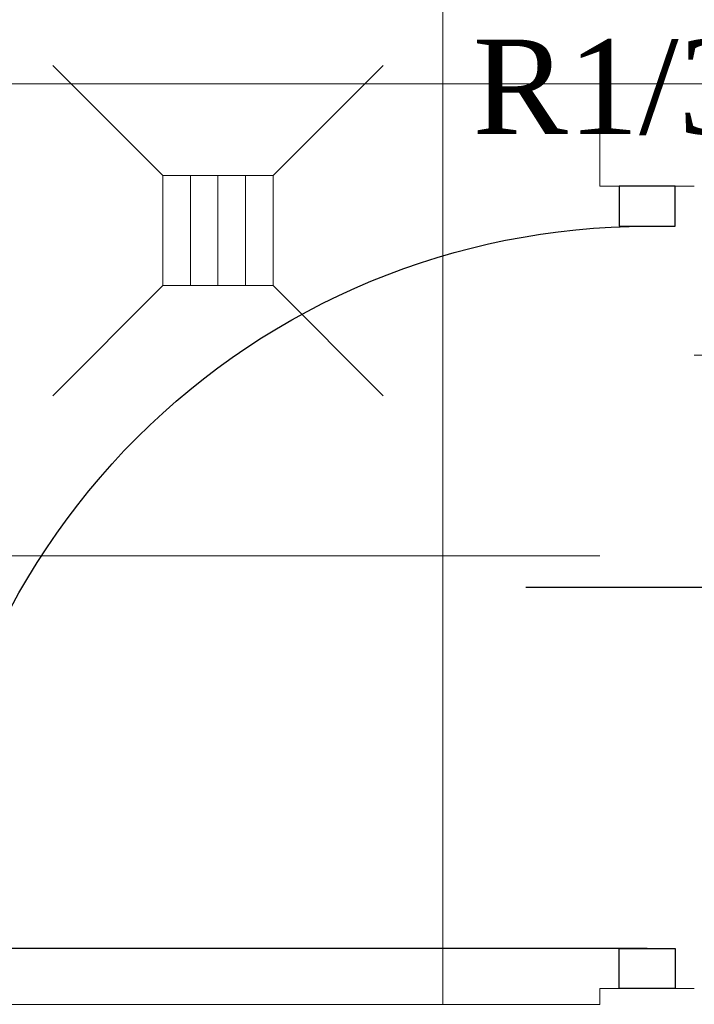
# Model space of a CAD drawing. Header units: centimetres. Extents: x 88729 to 133553, y -16225 to 14174.
# Tile 213 of 231: x 93992 to 94078, y -9256 to -9130. Entities that reach past the tile are written whole.
import ezdxf
from ezdxf.enums import TextEntityAlignment as Align

# ---------------------------------------------------------------- set-up
doc = ezdxf.new("R2010")
doc.units = ezdxf.units.CM
doc.layers.add('A-ARMATURA', color=252, linetype='Continuous', lineweight=5)
for name, color, linetype in [('A-SCIANY', 252, 'Continuous'), ('A-SUFITY', 252, 'Continuous'), ('E_opisy siły', 5, 'Continuous'), ('E_PODKLAD', 7, 'Continuous'), ('E_siła', 5, 'Continuous'), ('R-MET-DRZ', 252, 'Continuous'), ('R-MET-IWE', 252, 'Continuous'), ('S-DRZ-', 252, 'Continuous'), ('S-DRZ-O', 252, 'Continuous'), ('S-DRZ-SKRZYD', 252, 'Continuous'), ('S-DRZ-WEGAR', 252, 'Continuous')]:
    doc.layers.add(name, color=color, linetype=linetype)
doc.styles.add('old', font='BOOKOS.TTF')
doc.styles.get("Standard").update_dxf_attribs({"font": 'txt.shx'})

# ---------------------------------------------------------------- blocks, each defined once
blk = doc.blocks.new('E_opis siły')
at = {"layer": 'E_siła', "linetype": 'Continuous', "ltscale": 0.5, "style": 'old', "flags": 4}
blk.add_attdef('OBWÓD', (0, 0), '', height=12, dxfattribs=at)
blk = doc.blocks.new('KRAT')
for p, q in [((-7, 7), (-21, 21)), ((7, 7), (21, 21)), ((7, 3.5), (-7, 3.5)), ((7, 0), (-7, 0)), ((7, -3.5), (-7, -3.5)), ((-7, -7), (-21, -21)), ((7, -7), (21, -21))]:
    blk.add_line(p, q)
blk.add_lwpolyline([(7, -7), (7, 7), (-7, 7), (-7, -7)], close=True)
blk = doc.blocks.new('D90-L-DL')
at = {"layer": 'S-DRZ-'}
blk.add_arc((-45, 0), 90, 270, 0, dxfattribs=at)
at = {"layer": 'S-DRZ-O'}
blk.add_line((0, 15.12), (0, -15.12), dxfattribs=at)
at = {"layer": 'S-DRZ-SKRZYD'}
blk.add_line((-45, 0), (-45, -90), dxfattribs=at)
at = {"layer": 'S-DRZ-WEGAR'}
for points in [[(-50, -3.5), (-45, -3.5), (-45, 3.5), (-50, 3.5)], [(45, 3.5), (50, 3.5), (50, -3.5), (45, -3.5)]]:
    blk.add_lwpolyline(points, close=True, dxfattribs=at)
blk = doc.blocks.new('A$Ce817dbbb')
at = {"layer": 'A-SCIANY', "color": 252, "lineweight": 9, "ltscale": 3}
for p, q in [((2664.1, -19604.02), (2819.1, -19604.02)), ((2664.1, -19617.02), (2664.1, -19604.02)), ((2676.1, -19617.02), (2664.1, -19617.02)), ((2664.1, -19721.02), (2664.1, -19719.02)), ((2676.1, -19719.02), (2664.1, -19719.02)), ((2469.1, -19721.02), (2664.1, -19721.02)), ((2645.6, -19721.02), (2664.1, -19721.02))]:
    blk.add_line(p, q, dxfattribs=at)
at = {"layer": 'A-SUFITY', "lineweight": 0, "ltscale": 0.1}
for p, q in [((2644.1, -19501.02), (2644.1, -19721.02)), ((2469.1, -19604.02), (2664.1, -19604.02)), ((2806.1, -19638.52), (2676.1, -19638.52)), ((2469.1, -19664.02), (2664.1, -19664.02))]:
    blk.add_line(p, q, dxfattribs=at)
at = {"layer": 'A-ARMATURA', "color": 252, "lineweight": 9, "xscale": -1, "rotation": 270}
blk.add_blockref('KRAT', (2615.51, -19622.67), dxfattribs=at)
at = {"layer": 'R-MET-DRZ', "color": 252, "lineweight": 9, "extrusion": (0, 0, -1), "xscale": 1.020000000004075, "yscale": 1.019999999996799, "zscale": -1.019999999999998, "rotation": 90.00000000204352}
blk.add_blockref('D90-L-DL', (-2670.1, -19668.02), dxfattribs=at)
at = {"layer": 'R-MET-IWE', "color": 252, "lineweight": 9, "width": 0.75}
for tag, rotation, p in [('0-', 90, (-1139.05, -4143.61)), ('0-', 90, (-1113.05, -4143.61)), ('0-', 90, (-1087.05, -4143.61)), ('2-', 90, (-796.05, -4143.61)), ('2-', 90, (-505.05, -4143.61)), ('0-', 90, (-480.05, -4143.61)), ('0-', 90, (-456.05, -4143.61)), ('2-', 90, (-166.05, -4143.61)), ('2-', 90, (-625.66, -4833.61)), ('2-', 90, (-599.66, -4833.61)), ('2-', 90, (-573.66, -4833.61)), ('0-', 180, (-2169.64, -4848.47)), ('0-', 180, (-2169.64, -4873.47)), ('0-', 180, (-2169.64, -4899.47)), ('-2', 90, (-1661.47, -4961.65)), ('-2', 90, (-1636.47, -4961.65)), ('0-', 270, (-1489.78, -4968.06)), ('0-', 270, (-1464.78, -4968.06)), ('0-', 270, (-1439.78, -4968.06)), ('0-', 270, (-1364.78, -4968.06)), ('0-', 270, (-1339.78, -4968.06)), ('0-', 270, (-1314.78, -4968.06)), ('0-', 270, (328.22, -4968.06)), ('0-', 270, (354.22, -4968.06)), ('0-', 270, (1256.22, -4968.06)), ('0-', 270, (1282.22, -4968.06)), ('0-', 90, (-513.05, -5496.61)), ('0-', 90, (-487.05, -5496.61)), ('K.S.-', 90, (-487.05, -5766.11)), ('0-', 90, (-513.05, -5766.11)), ('1-', 90, (-539.05, -6114.61)), ('0-', 90, (-513.05, -6114.61)), ('0-', 90, (-487.05, -6114.61)), ('0-', 90, (301.95, -6545.61)), ('0-', 90, (327.95, -6545.61)), ('0-', 90, (353.95, -6545.61)), ('0-', 90, (416.11, -6545.61)), ('0-', 90, (1255.95, -6545.61)), ('0-', 90, (1281.95, -6545.61)), ('1-', 90, (2382.95, -6845.61)), ('1-', 90, (2408.95, -6845.61)), ('1-', 90, (2434.95, -6845.61)), ('1-', 90, (2827.95, -6845.61)), ('1-', 90, (2853.95, -6845.61)), ('1-', 90, (2879.95, -6845.61)), ('<-2', 90, (-910.64, -10482.41)), ('2->', 90, (-718.15, -10854.38)), ('2->', 90, (-692.15, -10854.38)), ('2->', 90, (-744.15, -10870.8)), ('-0', 90, (-186.09, -12450.12)), ('1-', 90, (2264.47, -12866.38)), ('1-', 90, (2290.47, -12866.38)), ('1-', 90, (2316.47, -12866.38)), ('1-', 90, (2709.47, -12866.38)), ('1-', 90, (2735.47, -12866.38)), ('1-', 90, (2761.47, -12866.38)), ('<-KL', 90, (-700.01, -16780.91)), ('-0', 90, (-179.94, -18957.53)), ('0->', 90, (-1257.53, -23179.05)), ('0->', 90, (-1231.53, -23179.05)), ('0->', 90, (-1205.53, -23179.05)), ('0->', 90, (-600.53, -23179.05)), ('0->', 90, (-574.53, -23179.05)), ('0->', 90, (-1692.53, -24074.05)), ('0->', 90, (-1666.53, -24074.05)), ('0->', 90, (-1640.53, -24074.05)), ('0->', 90, (-1486.53, -24074.05)), ('0->', 90, (-1460.53, -24074.05)), ('0->', 90, (-1434.53, -24074.05)), ('<-0', 90, (-499.82, -24383.56)), ('<-0', 90, (-298.11, -24383.56)), ('<-0', 180, (-587.12, -25088.86)), ('<-0', 270, (-496.63, -25202.68)), ('<-0', 180, (-1353.25, -25419.36)), ('<-0', 180, (-1187.25, -25444.1)), ('<-0', 90, (-179.61, -25454.22)), ('<-0', 90, (-69.59, -26375.36)), ('<-0', 90, (-43.59, -26375.36))]:
    blk.add_attdef(tag, text='', height=17, rotation=rotation, dxfattribs=at).set_placement(p, align=Align.MIDDLE)
for tag, p in [('2-', (1424.81, -4179.2)), ('2-', (1424.81, -4205.2)), ('K.S.-', (-76.89, -4264.2)), ('KL-', (-613.13, -4292.18)), ('1-', (-613.13, -4312.18)), ('1-', (-613.13, -4332.18)), ('K.S.-', (1414.13, -4333.66)), ('0-', (-70.19, -4341.2)), ('0-', (469.81, -4341.2)), ('1-', (-613.13, -4352.18)), ('0-', (1424.81, -4361.2)), ('0-', (-70.19, -4367.2)), ('1-', (469.81, -4367.2)), ('0-', (1099.81, -4368.2)), ('2-', (1424.81, -4387.2)), ('1-', (-70.19, -4393.2)), ('1-', (469.81, -4393.2)), ('1-', (1099.81, -4394.2)), ('2-', (1424.81, -4413.2)), ('2-', (-70.19, -4419.2)), ('2-', (1099.81, -4420.2)), ('2-', (469.81, -4444.2)), ('K.S.-', (-76.89, -4445.2)), ('2-', (1099.81, -4446.2)), ('2-', (469.81, -4470.2)), ('2-', (-825.19, -4496.2)), ('2-', (-825.19, -4522.2)), ('2-', (-70.19, -4574.2)), ('2-', (-70.19, -4600.2)), ('K.S.-', (1089.13, -4600.66)), ('2-', (1099.81, -4653.2)), ('2-', (-70.19, -4669.2)), ('2-', (1099.81, -4679.2)), ('-1', (1806.78, -4690.78)), ('1-', (-70.19, -4695.2)), ('2-', (1099.81, -4705.2)), ('-1', (1806.78, -4716.3)), ('K.S.-', (-73.2, -4721.2)), ('-1', (1806.78, -4743.07)), ('FR-', (-70.19, -4747.2)), ('0-', (-1066.19, -6382.7)), ('0-', (-1066.19, -6408.7)), ('2-', (1729.81, -6586.2)), ('2-', (1729.81, -6612.2)), ('2-', (1729.81, -6638.2)), ('2-', (1729.81, -6664.2)), ('K.S.-', (469.81, -6788.2)), ('1-', (-962.19, -6915.2)), ('2-', (1729.81, -6923.2)), ('1-', (-460.19, -6923.2)), ('1-', (469.81, -6923.2)), ('2-', (1729.81, -6949.2)), ('1-', (-460.19, -6949.2)), ('1-', (469.81, -6949.2)), ('K.S.-', (2901.81, -6960.2)), ('2-', (1729.81, -6975.2)), ('2-', (1729.81, -7001.2)), ('2-', (-460.19, -7026.2)), ('0-', (469.81, -7026.2)), ('2-', (-460.19, -7052.2)), ('0-', (469.81, -7052.2)), ('2-', (-460.19, -7078.2)), ('2-', (469.81, -7078.2)), ('1-', (2901.81, -7088.2)), ('2-', (469.81, -7104.2)), ('1-', (2901.81, -7114.2)), ('0-', (1729.81, -7131.2)), ('2-', (-460.19, -7141.2)), ('0-', (1729.81, -7157.2)), ('2-', (-460.19, -7167.2)), ('2-', (469.81, -7181.2)), ('2-', (1729.81, -7183.2)), ('0-', (-460.19, -7193.2)), ('2-', (469.81, -7207.2)), ('2-', (1729.81, -7209.2)), ('K.S.-', (-470.87, -7217.66)), ('2-', (469.81, -7233.2)), ('2-', (1729.81, -7235.2)), ('1-', (-460.19, -7245.2)), ('2-', (469.81, -7259.2)), ('2-', (1729.81, -7261.2)), ('2-', (1729.81, -7287.2)), ('2-', (-460.19, -7297.2)), ('2->', (-943.67, -10542.97)), ('-1', (1688.29, -10711.55)), ('-1', (1688.29, -10737.55)), ('-1', (1688.29, -10763.55)), ('<-2', (1685.55, -12605.39)), ('2->', (1611.33, -12636.47)), ('2->', (1611.33, -12658.97)), ('2->', (1590.77, -12684.97)), ('K.S.-', (2783.33, -12980.97)), ('2->', (-578.67, -13046.97)), ('2->', (-578.67, -13072.97)), ('<-2', (-476.88, -13105.94)), ('1-', (2783.33, -13108.97)), ('1-', (2783.33, -13134.97)), ('<-1', (-610.79, -16857.83)), ('<-1', (-610.79, -16877.83)), ('<-1', (1688.29, -17218.96)), ('<-1', (1688.29, -17244.96)), ('<-1', (1688.29, -17270.96)), ('<-1', (-478.91, -18553.43)), ('<-0', (-2287.98, -23879.57)), ('<-0', (-2287.98, -23905.57)), ('<-0', (-2287.98, -23931.57)), ('<-0', (-343.08, -24738.18)), ('<-0', (-478.91, -25059.68))]:
    blk.add_attdef(tag, text='', height=17, dxfattribs=at).set_placement(p, align=Align.MIDDLE)

msp = doc.modelspace()

# ---------------------------------------------------------------- block references
at = {"layer": 'E_opisy siły', "linetype": 'Continuous'}
ref = msp.add_blockref('E_opis siły', (94110.21, -9145, -600), dxfattribs=dict(at, xscale=-1))
ref.add_attrib('OBWÓD', 'R1/37', (94049.79, -9145, -600), dxfattribs={"color": 3, "linetype": 'Continuous', "ltscale": 0.5, "height": 12, "style": 'old'})
at = {"layer": 'E_PODKLAD'}
msp.add_blockref('A$Ce817dbbb', (91401.87, 10465.39), dxfattribs=at)

doc.saveas('drawing.dxf')
